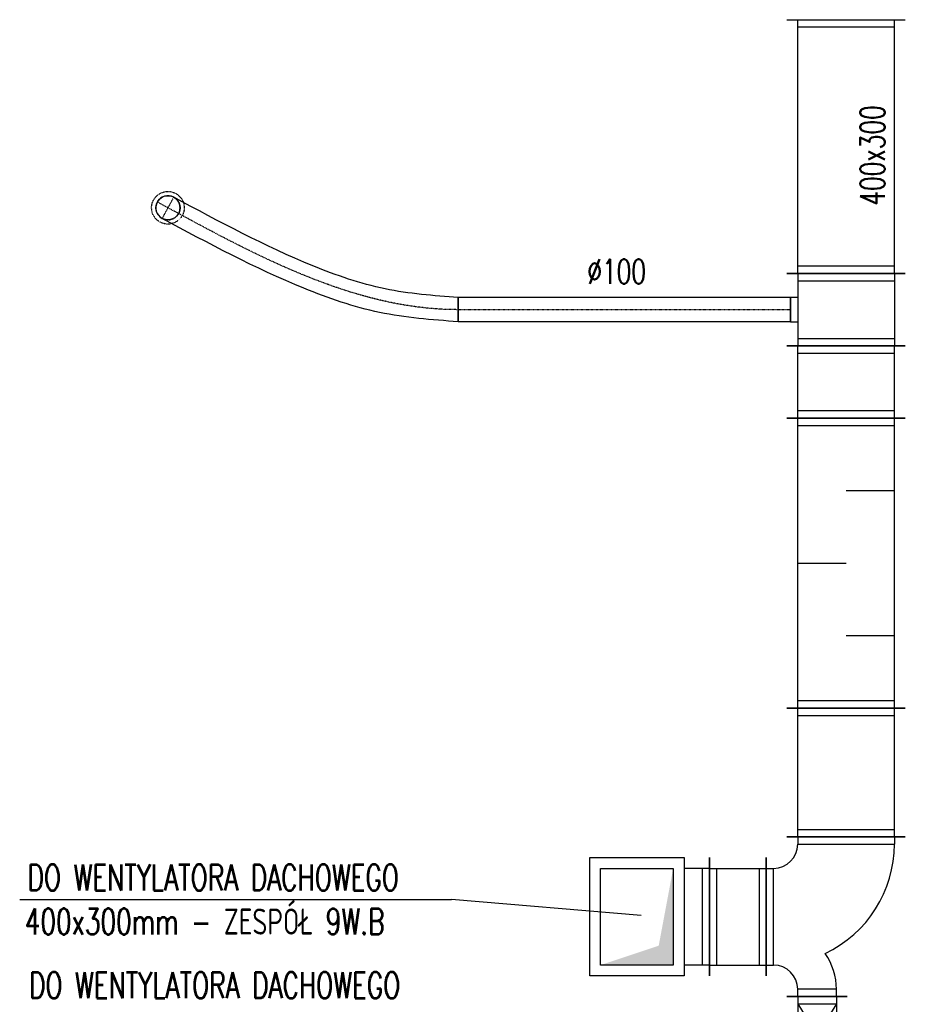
# Model space of a CAD drawing. Extents: x -7228 to 74941, y -112898 to 85621.
# Tile 210 of 256: x 28531 to 28897, y 34989 to 35397. Entities that reach past the tile are written whole.
import ezdxf

# ---------------------------------------------------------------- set-up
doc = ezdxf.new("R2010")
doc.units = 0
doc.linetypes.add('DASHDOT', pattern=[1, 0.5, -0.25, 0, -0.25])
doc.linetypes.add('DASHED', pattern=[0.75, 0.5, -0.25])
doc.layers.get('0').update_dxf_attribs({"color": 101, "linetype": 'CONTINUOUS'})
for name, color, linetype in [('E35', 6, 'CONTINUOUS'), ('FLUID-W9B', 7, 'CONTINUOUS'), ('FLUID-W9B-SYM', 7, 'CONTINUOUS'), ('m-went-odnośniki', 255, 'CONTINUOUS'), ('m-went-opis', 86, 'CONTINUOUS')]:
    doc.layers.add(name, color=color, linetype=linetype)
doc.styles.add('tab-bud$0$ROMANS', font='romans', dxfattribs={"width": 0.7})
doc.linetypes.add('ZIGZAG', pattern='A,0.00254,-5.08,[131,ltypeshp.shx,S=5.08,R=0,X=-5.08,Y=0],-10.16,[131,ltypeshp.shx,S=5.08,R=180,X=5.08,Y=0],-5.08', length=20.32254)

# ---------------------------------------------------------------- blocks, each defined once
blk = doc.blocks.new('*U7477')
at = {"color": 1, "linetype": 'Continuous', "lineweight": -2}
for p, q in [((-117.5, -245), (-117.5, 245)), ((117.5, 245), (117.5, -245))]:
    blk.add_line(p, q, dxfattribs=at)
at = {"color": 0, "linetype": 'ByBlock', "lineweight": -2}
for p, q in [((-117.5, 200), (117.5, 200)), ((-117.5, -200), (117.5, -200))]:
    blk.add_line(p, q, dxfattribs=at)
at = {"color": 4, "linetype": 'Continuous'}
for p, q in [((-87.5, -200), (-87.5, 200)), ((87.5, 200), (87.5, -200))]:
    blk.add_line(p, q, dxfattribs=at)
blk = doc.blocks.new('*U7476')
at = {"color": 1, "linetype": 'Continuous', "lineweight": -2}
for p, q in [((-330, -180), (-330, 310)), ((330, 70), (330, -180)), ((245, -265), (-245, -265))]:
    blk.add_line(p, q, dxfattribs=at)
at = {"color": 0, "linetype": 'ByBlock', "lineweight": -2}
for p, q in [((-330, 265), (-300, 265)), ((330, 25), (300, 25)), ((-330, -135), (-300, -135)), ((330, -135), (300, -135)), ((-200, -265), (-200, -235)), ((200, -265), (200, -235))]:
    blk.add_line(p, q, dxfattribs=at)
at = {"color": 4, "linetype": 'Continuous'}
for p, q in [((-300, -135), (-300, 265)), ((300, 25), (300, -135)), ((200, -235), (-200, -235))]:
    blk.add_line(p, q, dxfattribs=at)
at = {"color": 0, "linetype": 'ByBlock', "lineweight": -2}
for centre, radius, start, end in [((-300, -235), 500, 25.3111, 90), ((300, -235), 260, 90, 124.6966), ((-300, -235), 100, 0, 90), ((300, -235), 100, 90, 180)]:
    blk.add_arc(centre, radius, start, end, dxfattribs=at)
blk = doc.blocks.new('*U7475')
at = {"color": 1, "linetype": 'Continuous', "lineweight": -2}
for p, q in [((-266.5, -245), (-266.5, 245)), ((266.5, 245), (266.5, -245))]:
    blk.add_line(p, q, dxfattribs=at)
at = {"color": 0, "linetype": 'ByBlock', "lineweight": -2}
for p, q in [((-266.5, 200), (266.5, 200)), ((-266.5, -200), (266.5, -200))]:
    blk.add_line(p, q, dxfattribs=at)
at = {"color": 4, "linetype": 'Continuous'}
for p, q in [((-236.5, -200), (-236.5, 200)), ((236.5, 200), (236.5, -200))]:
    blk.add_line(p, q, dxfattribs=at)
blk = doc.blocks.new('*U7474')
at = {"color": 1, "linetype": 'Continuous', "lineweight": -2}
for p, q in [((-600, -245), (-600, 245)), ((600, 245), (600, -245))]:
    blk.add_line(p, q, dxfattribs=at)
at = {"color": 0, "linetype": 'ByBlock', "lineweight": -2}
for p, q in [((-600, 200), (600, 200)), ((-600, -200), (600, -200))]:
    blk.add_line(p, q, dxfattribs=at)
at = {"color": 4, "linetype": 'Continuous'}
for p, q in [((-570, -200), (-570, 200)), ((0, 200), (0, 0)), ((570, 200), (570, -200)), ((-300, -200), (-300, 0)), ((300, -200), (300, 0))]:
    blk.add_line(p, q, dxfattribs=at)
blk = doc.blocks.new('*U7478')
at = {"color": 1, "linetype": 'Continuous', "lineweight": -2}
for p, q in [((-100, -125), (-100, 125)), ((100, 80), (100, -80))]:
    blk.add_line(p, q, dxfattribs=at)
at = {"color": 0, "linetype": 'ByBlock', "lineweight": -2}
for p, q in [((-100, 80), (-70, 80)), ((-70, 80), (60, 80)), ((60, 80), (100, 80)), ((-100, -80), (-70, -80)), ((-70, -80), (60, -80)), ((60, -80), (100, -80))]:
    blk.add_line(p, q, dxfattribs=at)
at = {"color": 4, "linetype": 'Continuous'}
for p, q in [((-70, -80), (-70, 80)), ((-70, 80), (60, 0)), ((60, 80), (60, -80)), ((-70, -80), (60, 0))]:
    blk.add_line(p, q, dxfattribs=at)
blk = doc.blocks.new('*U7473')
at = {"color": 4, "linetype": 'DASHED'}
blk.add_circle((0, 0), 67.5, dxfattribs=at)
at = {"color": 0, "linetype": 'ByBlock', "lineweight": -2}
blk.add_circle((0, 0), 50, dxfattribs=at)
blk = doc.blocks.new('*U7472')
at = {"color": 1, "linetype": 'Continuous', "lineweight": -2}
for p, q in [((-149.5, -245), (-149.5, 245)), ((149.5, 245), (149.5, -245))]:
    blk.add_line(p, q, dxfattribs=at)
at = {"color": 0, "linetype": 'ByBlock', "lineweight": -2}
for p, q in [((-149.5, 200), (149.5, 200)), ((-149.5, -200), (149.5, -200))]:
    blk.add_line(p, q, dxfattribs=at)
at = {"color": 4, "linetype": 'Continuous'}
for p, q in [((-119.5, -200), (-119.5, 200)), ((119.5, 200), (119.5, -200))]:
    blk.add_line(p, q, dxfattribs=at)
blk = doc.blocks.new('*U7471')
at = {"color": 1, "linetype": 'Continuous', "lineweight": -2}
for p, q in [((-150, -245), (-150, 245)), ((150, 245), (150, -245)), ((50, -230), (-50, -230))]:
    blk.add_line(p, q, dxfattribs=at)
at = {"color": 0, "linetype": 'ByBlock', "lineweight": -2}
for p, q in [((-150, 200), (150, 200)), ((-150, -200), (150, -200)), ((-50, -200), (-50, -230)), ((50, -230), (50, -200))]:
    blk.add_line(p, q, dxfattribs=at)
at = {"color": 4, "linetype": 'Continuous'}
for p, q in [((-120, -200), (-120, 200)), ((120, 200), (120, -200))]:
    blk.add_line(p, q, dxfattribs=at)
blk = doc.blocks.new('*U7470')
at = {"color": 1, "linetype": 'Continuous', "lineweight": -2}
for p, q in [((-687, -50), (-687, 50)), ((687, 50), (687, -50))]:
    blk.add_line(p, q, dxfattribs=at)
at = {"color": 0, "linetype": 'ByBlock', "lineweight": -2}
for p, q in [((-687, 50), (687, 50)), ((-687, -50), (687, -50))]:
    blk.add_line(p, q, dxfattribs=at)
at = {"layer": 'FLUID-W9B-SYM', "color": 2, "linetype": 'DASHDOT'}
blk.add_line((-687, 0), (687, 0), dxfattribs=at)
blk = doc.blocks.new('*U7469')
at = {"color": 1, "linetype": 'Continuous', "lineweight": -2}
blk.add_line((1200.9, -371.7), (1200.9, -471.7), dxfattribs=at)
at = {"color": 0, "linetype": 'ByBlock', "lineweight": -2}
blk.add_arc((0, 0), 50, 61.498, 241.498, dxfattribs=at)
at = {"color": 4, "linetype": 'DASHED', "lineweight": -2}
blk.add_arc((0, 0), 50, 241.498, 61.498, dxfattribs=at)
at = {"color": 1, "linetype": 'ZIGZAG', "lineweight": -2, "ltscale": 0.4}
for points in [[(1200.9, -371.7), (897.9, -335.5), (599.7, -240.3), (23.9, 43.9)], [(1200.9, -471.7), (875.5, -433), (562.6, -333.2), (-23.9, -43.9)]]:
    blk.add_spline(points, degree=3, dxfattribs=at)
at = {"layer": 'FLUID-W9B-SYM', "color": 2, "linetype": 'DASHDOT'}
for p, q in [((23.9, 43.9), (-23.9, -43.9)), ((0, 0), (-43.9, 23.9))]:
    blk.add_line(p, q, dxfattribs=at)
at = {"layer": 'FLUID-W9B-SYM', "color": 2, "linetype": 'DASHDOT', "start_tangent": (-1, 0), "end_tangent": (-0.8788, 0.47719)}
blk.add_spline([(1200.9, -421.7), (0, 0)], degree=3, dxfattribs=at)
blk = doc.blocks.new('*U7468')
at = {"color": 1, "linetype": 'Continuous', "lineweight": -2}
for p, q in [((-525, -245), (-525, 245)), ((525, 245), (525, -245))]:
    blk.add_line(p, q, dxfattribs=at)
at = {"color": 0, "linetype": 'ByBlock', "lineweight": -2}
for p, q in [((-525, 200), (525, 200)), ((-525, -200), (525, -200))]:
    blk.add_line(p, q, dxfattribs=at)
at = {"color": 4, "linetype": 'Continuous'}
for p, q in [((-495, -200), (-495, 200)), ((495, 200), (495, -200))]:
    blk.add_line(p, q, dxfattribs=at)
blk = doc.blocks.new('*U7506')
at = {"color": 1, "linetype": 'Continuous', "lineweight": -2}
blk.add_line((-235, -245), (-235, 245), dxfattribs=at)
at = {"color": 4, "linetype": 'Continuous'}
for p, q in [((-130, -245), (-130, 245)), ((-130, 245), (260, 245)), ((260, 245), (260, -245)), ((-205, -200), (-205, 200)), ((260, -245), (-130, -245))]:
    blk.add_line(p, q, dxfattribs=at)
at = {"color": 0, "linetype": 'ByBlock', "lineweight": -2}
for p, q in [((-235, 200), (-130, 200)), ((-85, -200), (-85, 200)), ((-85, 200), (215, 200)), ((215, 200), (215, -200)), ((-235, -200), (-130, -200)), ((215, -200), (-85, -200))]:
    blk.add_line(p, q, dxfattribs=at)
at = {"color": 0, "linetype": 'ByBlock'}
blk.add_solid([(-85, 200), (215, 200), (-85, -200), (-25, 120)], dxfattribs=at)
blk = doc.blocks.new('A$C57440DA0')
at = {"layer": 'm-went-odnośniki'}
for p in [(10282.21, -4683.59), (10539.3, -4690.24)]:
    blk.add_line(p, (10460.85, -4683.59), dxfattribs=at)
at = {"layer": 'FLUID-W9B', "color": 1, "linetype": 'Continuous', "zscale": 0.1}
for name, p, xscale, yscale, rotation in [('*U7468', (10624, -4372.08), 0.1, 0.1, 90), ('*U7471', (10624, -4439.58), 0.1, 0.1, 270), ('*U7470', (10532.3, -4439.58), 0.1000000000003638, 0.1, 179.9999999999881), ('*U7472', (10624, -4469.53), 0.1, 0.1, 90), ('*U7474', (10624, -4544.48), 0.1, 0.1, 90), ('*U7475', (10624, -4631.13), 0.1, 0.1, 90), ('*U7476', (10617.5, -4690.78), 0.1, 0.1, 270), ('*U7506', (10544, -4690.78), 0.1000000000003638, 0.1000000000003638, 180.0000000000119), ('*U7478', (10612, -4733.78), 0.1, 0.1, 270)]:
    blk.add_blockref(name, p, dxfattribs=dict(at, xscale=xscale, yscale=yscale, rotation=rotation))
at = {"layer": 'FLUID-W9B', "color": 1, "linetype": 'Continuous', "xscale": 0.1000000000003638}
for name, p, yscale, zscale in [('*U7473', (10343.51, -4397.41), 0.1000000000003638, 0.1), ('*U7469', (10343.51, -4397.41), 0.1, 0.1), ('*U7477', (10579.25, -4690.78), 0.1000000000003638, 0.09999999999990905)]:
    blk.add_blockref(name, p, dxfattribs=dict(at, yscale=yscale, zscale=zscale))
at = {"layer": 'm-went-opis', "style": 'tab-bud$0$ROMANS', "width": 0.7}
for s, height, rotation, p in [('400x300', 10.109, 90, (10639.97, -4396.53)), ('%%c100', 10.109, 360, (10516.98, -4428.82, 0)), ('DO WENTYLATORA DACHOWEGO', 10.7572, 0, (10285.45, -4679.95)), ('400x300mm - ZESPÓŁ 9W.B', 10.7572, 0, (10284.33, -4698.16)), ('DO WENTYLATORA DACHOWEGO', 10.7572, 0, (10286.04, -4724.54))]:
    blk.add_text(s, height=height, rotation=rotation, dxfattribs=at).set_placement(p)

msp = doc.modelspace()

# ---------------------------------------------------------------- block references
at = {"layer": 'E35'}
msp.add_blockref('A$C57440DA0', (18248.5, 39716.472), dxfattribs=at)

doc.saveas('drawing.dxf')
